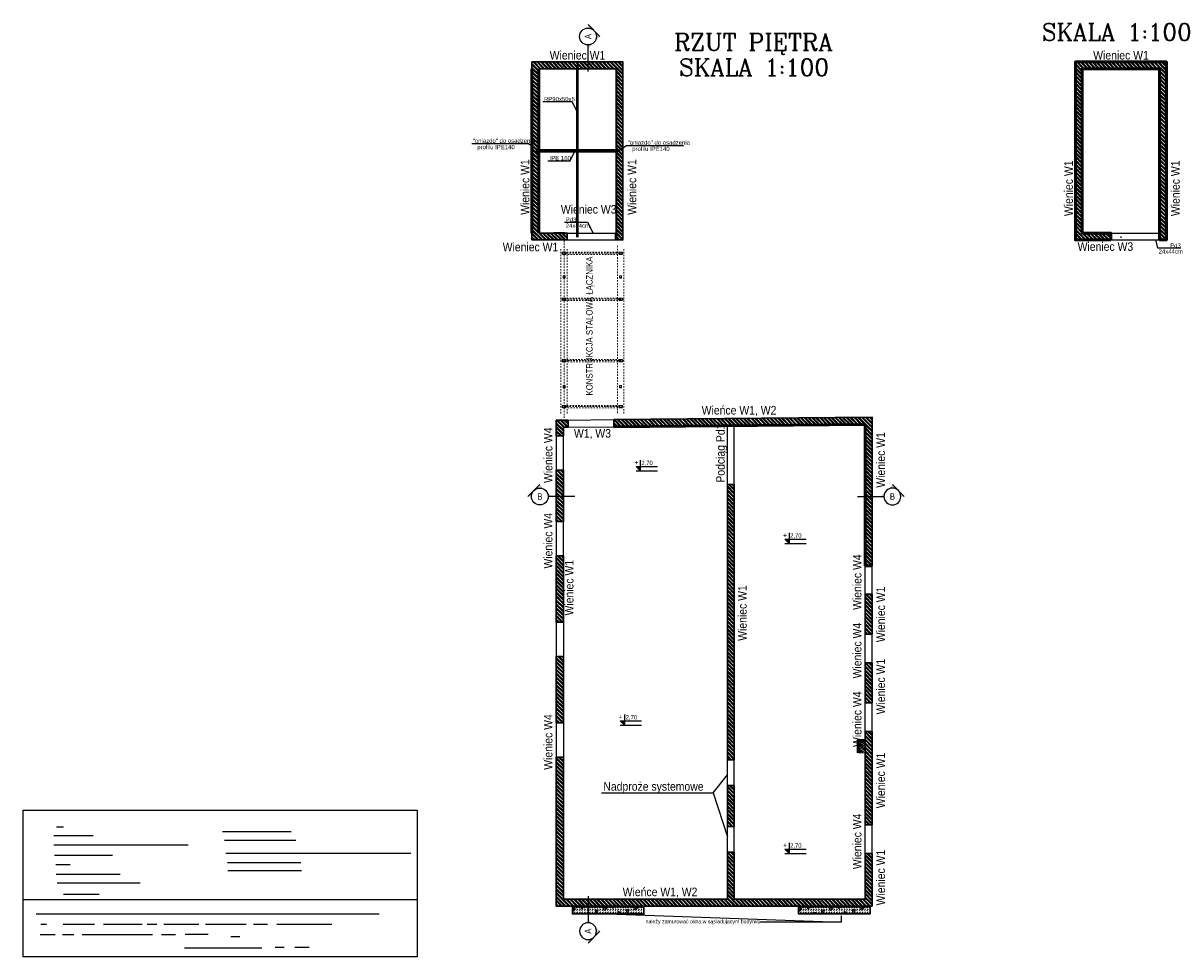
# Model space of a CAD drawing. Header units: millimetres. Extents: x -13852 to 21557, y -10038 to 8820.
# Tile 20 of 42: x 7928 to 11978, y -8214 to -4946. Entities that reach past the tile are written whole.
import ezdxf
from ezdxf import colors
from ezdxf.entities.mleader import LeaderData, LeaderLine
from ezdxf.enums import TextEntityAlignment as Align
from ezdxf.lldxf.tags import DXFTag
from ezdxf.math import Vec2, Vec3

# ---------------------------------------------------------------- set-up
doc = ezdxf.new("R2010")
doc.units = ezdxf.units.MM
doc.linetypes.add('3', pattern=[1, 0.5, -0.5])
doc.linetypes.add('DASHDOT', pattern=[1, 0.5, -0.25, 0, -0.25])
for name, color, linetype in [('1', 2, 'Continuous'), ('2', 6, 'DASH'), ('5-opis_slupy', 112, 'Continuous'), ('DIM', 243, 'Continuous'), ('ZBROJA_ZASIEG_PRETA', 3, 'Continuous')]:
    doc.layers.add(name, color=color, linetype=linetype)
for name, color, linetype, lineweight in [('A-ciekie', 161, 'Continuous', 9), ('A-konstrukcja-stal', 4, 'Continuous', 13), ('A-konstrukcja-żelbet', 130, 'Continuous', 30), ('A-kreskowanie', 253, 'Continuous', 0), ('A-opis', 130, 'Continuous', 9), ('A-wymiar', 177, 'Continuous', 0), ('A_SCIANA_ISTN', 253, 'Continuous', 25), ('A_SCIANA_PROJ_KONSTRUKCJA', 3, 'Continuous', 50), ('A_SCINAN_PROJ_DZIALOWA', 5, 'Continuous', 30), ('k_stal_osie', 1, 'DASHDOT', 9)]:
    doc.layers.add(name, color=color, linetype=linetype, lineweight=lineweight)
doc.styles.add('adam', font='arial.ttf', dxfattribs={"height": 15})
doc.styles.add('BIKWYM', font='BIKROMSW.SHX', dxfattribs={"width": 0.8})
doc.styles.add('NAGLOWKI', font='COMPLEX.shx')
doc.styles.get("Standard").update_dxf_attribs({"font": 'arial.ttf'})
tags = doc.linetypes.add('DASH', pattern=[15, 10, -5]).pattern_tags.tags
tags[6:7] = [DXFTag(74, 4), DXFTag(75, 0), DXFTag(340, '0'), DXFTag(46, 0.0), DXFTag(50, 0.0), DXFTag(44, 0.0), DXFTag(45, 0.0)]
tags[4:5] = [DXFTag(74, 4), DXFTag(75, 0), DXFTag(340, '0'), DXFTag(46, 0.0), DXFTag(50, 0.0), DXFTag(44, 0.0), DXFTag(45, 0.0)]
pattern_1 = [(315, (-24586.242, 5485.808), (6.735192, 6.735192), []), (315, (-24586.242, 5481.318), (6.735192, 6.735192), [])]
pattern_2 = [(315, (-24586.242, 5485.808), (6.735192, 6.735192), []), (315, (-24586.242, 5481.318), (6.735192, 6.735192), [])]

# ---------------------------------------------------------------- blocks, each defined once
blk = doc.blocks.new('kom_went_20x20')
at = {"layer": 'A-ciekie'}
for points in [[(-9.7, 10.3), (-9.7, -9.7), (10.3, -9.7), (10.3, 10.3), (-9.7, 10.3)], [(10.3, 10.3), (-9.7, -9.7)]]:
    blk.add_lwpolyline(points, dxfattribs=at)
blk.add_circle((0.3, 0.3), 7, dxfattribs=at)
blk = doc.blocks.new('kota ____')
blk.add_hatch(color=4).paths.add_polyline_path([(0, 20), (-19.7, 20), (0, 0)])
at = {"color": 4}
blk.add_line((-19.7, 0), (79.8, 0), dxfattribs=at)
blk.add_lwpolyline([(0, 49.6), (0, 0), (-19.7, 20), (79.8, 20)], dxfattribs=at)
at = {"color": 4, "width": 0.85}
blk.add_attdef('ZNAK', text='', height=20, dxfattribs=at).set_placement((-9.8, 26.9), align=Align.RIGHT)
blk.add_attdef('RZEDNA', (5.5, 26.9), '', height=20, dxfattribs=at)
blk = doc.blocks.new('przek1')
h = blk.add_hatch(color=73)
h.paths.add_polyline_path([(-57.2, 0), (-65.9, 0, 0.198912), (-71.9, 14.7)])
h.paths.add_polyline_path([(-71.9, 14.7, 0.198912), (-86.6, 20.8, 0.198912), (-101.3, 14.7), (-86.6, 29.4)])
h.paths.add_polyline_path([(-101.3, 14.7, 0.198912), (-107.4, 0), (-116, 0)])
at = {"color": 73}
blk.add_line((-86.6, 29.4), (-116, 0), dxfattribs=at)
at = {"color": 5}
blk.add_line((0, 0), (-65.9, 0), dxfattribs=at)
at = {"color": 73}
blk.add_circle((-86.6, 0), 20.8, dxfattribs=at)
at = {"color": 4, "width": 0.85}
blk.add_attdef('NR', text='', height=16, dxfattribs=at).set_placement((-86.6, -8), align=Align.CENTER)

msp = doc.modelspace()

# ---------------------------------------------------------------- hatches: boundary and pattern name
at = {"layer": 'A-kreskowanie', "lineweight": 5}
h = msp.add_hatch(dxfattribs=at)
h.set_pattern_fill('ANSI32', color=256, angle=270)
h.set_pattern_definition(pattern_1)
h.paths.add_polyline_path([(10026.198, -5081.332), (9708.198, -5081.332), (9708.198, -5704.332), (9831.358, -5704.332), (9831.358, -5680.332), (9732.198, -5680.332), (9732.198, -5105.332), (10002.198, -5105.332), (10002.198, -5680.332), (10002.198, -5704.332), (10026.198, -5704.332)])
h = msp.add_hatch(dxfattribs=at)
h.set_pattern_fill('ANSI32', color=256, angle=270)
h.set_pattern_definition([(315, (-22684.987, 5485.808), (6.735192, 6.735192), []), (315, (-22684.987, 5481.318), (6.735192, 6.735192), [])])
h.paths.add_polyline_path([(11927.453, -5081.332), (11609.453, -5081.332), (11609.453, -5704.332), (11732.613, -5704.332), (11732.613, -5680.332), (11633.453, -5680.332), (11633.453, -5105.332), (11903.453, -5105.332), (11903.453, -5680.332), (11903.453, -5704.332), (11927.453, -5704.332)])
h = msp.add_hatch(dxfattribs=at)
h.set_pattern_fill('ANSI32', color=256, angle=270)
h.set_pattern_definition(pattern_2)
h.paths.add_polyline_path([(9818.226, -6335.052), (9793.226, -6335.052), (9793.226, -6390.552), (9818.226, -6390.552), (9818.226, -6360.052)])
h = msp.add_hatch(dxfattribs=at)
h.set_pattern_fill('ANSI32', color=256, angle=270)
h.set_pattern_definition(pattern_2)
h.paths.add_polyline_path([(9834.226, -6335.052), (9818.226, -6335.052), (9818.226, -6360.052), (9834.226, -6360.052)])
h = msp.add_hatch(dxfattribs=at)
h.set_pattern_fill('ANSI32', color=256, angle=270)
h.set_pattern_definition([(315, (-24586.242, 5485.808), (6.735192, 6.735192), []), (315, (-24586.242, 5481.318), (6.735192, 6.735192), [])])
h.paths.add_polyline_path([(10873.226, -6844.968), (10898.226, -6844.968), (10898.226, -6324.563), (9994.051, -6333.398), (9994.129, -6358.403), (10873.397, -6349.81)])
h.paths.add_polyline_path([(10898.226, -6944.468), (10873.226, -6944.468), (10873.226, -6977.628), (10873.226, -7022.628), (10873.226, -7084.468), (10898.226, -7084.468)])
h = msp.add_hatch(dxfattribs=at)
h.set_pattern_fill('ANSI32', color=256, angle=270)
h.set_pattern_definition(pattern_2)
h.paths.add_polyline_path([(9818.226, -6510.552), (9793.226, -6510.552), (9793.226, -6689.844), (9818.226, -6689.844)])
h = msp.add_hatch(dxfattribs=at)
h.set_pattern_fill('ANSI32', color=256, angle=270)
h.set_pattern_definition(pattern_2)
h.paths.add_polyline_path([(10415.726, -6560.052), (10391.726, -6560.052), (10391.726, -6660.052), (10391.726, -7523.468), (10415.726, -7523.468)])
h = msp.add_hatch(dxfattribs=at)
h.set_pattern_fill('ANSI32', color=256, angle=270)
h.set_pattern_definition(pattern_2)
h.paths.add_polyline_path([(9817.726, -6809.844), (9793.726, -6809.844), (9793.226, -7042.052), (9818.226, -7042.052)])
h = msp.add_hatch(dxfattribs=at)
h.set_pattern_fill('ANSI32', color=256, angle=270)
h.set_pattern_definition(pattern_2)
h.paths.add_polyline_path([(9818.226, -7162.052), (9794.226, -7162.052), (9794.226, -7394.26), (9818.226, -7394.26)])
h = msp.add_hatch(dxfattribs=at)
h.set_pattern_fill('ANSI32', color=256, angle=270)
h.set_pattern_definition(pattern_2)
h.paths.add_polyline_path([(10898.226, -7184.468), (10873.226, -7184.468), (10873.226, -7324.468), (10898.226, -7324.468)])
h = msp.add_hatch(dxfattribs=at)
h.set_pattern_fill('ANSI32', color=256, angle=270)
h.set_pattern_definition(pattern_1)
h.paths.add_polyline_path([(10873.226, -7752.052), (10898.226, -7752.052), (10898.226, -7424.468), (10873.226, -7424.468)])
h.paths.add_polyline_path([(10898.226, -7852.052), (10873.226, -7852.052), (10873.226, -8012.052), (10415.726, -8012.052), (10415.726, -7847.052), (10391.726, -7847.052), (10391.726, -8012.052), (9818.226, -8012.052), (9818.226, -7514.26), (9794.226, -7514.26), (9794.226, -8036.052), (10898.226, -8036.052)])
h = msp.add_hatch(dxfattribs=at)
h.set_pattern_fill('ANSI32', color=256, angle=270)
h.set_pattern_definition(pattern_2)
h.paths.add_polyline_path([(10415.726, -7613.468), (10391.726, -7613.468), (10391.726, -7757.052), (10415.726, -7757.052)])
at = {"layer": 'A_SCINAN_PROJ_DZIALOWA', "lineweight": 9, "true_color": 0x27773c, "transparency": 33554610}
h = msp.add_hatch(dxfattribs=at)
h.set_pattern_fill('GAZOBETON S100 ISO 1J', color=97, pattern_type=2)
h.set_pattern_definition([(15, (-24530.455, 5522.181), (3.882286, 14.4888864), [1.46647, -13.53353]), (15, (-24528.659, 5523.977), (3.882286, 14.4888864), [1.46647, -13.53353]), (15, (-24531.112, 5524.634), (3.882286, 14.4888864), [1.46647, -13.53353]), (15, (-24529.316, 5526.43), (3.882286, 14.4888864), [1.46647, -13.53353]), (15, (-24531.77, 5527.088), (3.882286, 14.4888864), [1.46647, -13.53353]), (75, (-24532.149, 5525.671), (-10.6066007, 10.6066014), [1.46647, -13.53353]), (75, (-24531.492, 5523.218), (-10.6066007, 10.6066014), [1.46647, -13.53353]), (75, (-24529.696, 5525.014), (-10.6066007, 10.6066014), [1.46647, -13.53353]), (75, (-24529.038, 5522.56), (-10.6066007, 10.6066014), [1.46647, -13.53353]), (75, (-24527.242, 5524.357), (-10.6066007, 10.6066014), [1.46647, -13.53353]), (315, (-24531.492, 5523.218), (14.4888866, 3.882285), [1.46647, -13.53353]), (315, (-24532.149, 5525.671), (14.4888866, 3.882285), [1.46647, -13.53353]), (315, (-24529.696, 5525.014), (14.4888866, 3.882285), [1.46647, -13.53353]), (315, (-24527.9, 5526.81), (14.4888866, 3.882285), [1.46647, -13.53353]), (315, (-24530.353, 5527.467), (14.4888866, 3.882285), [1.46647, -13.53353]), (45, (-24529.3163, 5526.4305), (4e-16, 4.49012806), [3.175, -3.175])])
h.paths.add_polyline_path([(10873.226, -7453.468), (10847.226, -7453.468), (10847.226, -7499.468), (10853.226, -7499.468), (10853.226, -7459.468), (10873.226, -7459.468)])
h = msp.add_hatch(dxfattribs=at)
h.set_pattern_fill('GAZOBETON S100 ISO 1J', color=97, scale=2, pattern_type=2)
h.set_pattern_definition([(15, (-25322.94, 5517.932), (7.764572, 28.977773), [2.93294, -27.06706]), (15, (-25319.347, 5521.524), (7.764572, 28.977773), [2.93294, -27.06706]), (15, (-25324.254, 5522.838), (7.764572, 28.977773), [2.93294, -27.06706]), (15, (-25320.662, 5526.43), (7.764572, 28.977773), [2.93294, -27.06706]), (15, (-25325.57, 5527.745), (7.764572, 28.977773), [2.93294, -27.06706]), (75, (-25326.328, 5524.912), (-21.213201, 21.213203), [2.93294, -27.06706]), (75, (-25325.013, 5520.005), (-21.213201, 21.213203), [2.93294, -27.06706]), (75, (-25321.42, 5523.598), (-21.213201, 21.213203), [2.93294, -27.06706]), (75, (-25320.106, 5518.69), (-21.213201, 21.213203), [2.93294, -27.06706]), (75, (-25316.514, 5522.283), (-21.213201, 21.213203), [2.93294, -27.06706]), (315, (-25325.013, 5520.005), (28.977773, 7.76457), [2.93294, -27.06706]), (315, (-25326.328, 5524.912), (28.977773, 7.76457), [2.93294, -27.06706]), (315, (-25321.42, 5523.598), (28.977773, 7.76457), [2.93294, -27.06706]), (315, (-25317.83, 5527.19), (28.977773, 7.76457), [2.93294, -27.06706]), (315, (-25322.736, 5528.504), (28.977773, 7.76457), [2.93294, -27.06706]), (45, (-25320.662, 5526.4305), (9e-16, 8.9802561), [6.35, -6.35])])
h.paths.add_polyline_path([(10099.574, -8038.052), (9849.574, -8038.052), (9849.574, -8063.052), (10099.574, -8063.052)])
h = msp.add_hatch(dxfattribs=at)
h.set_pattern_fill('GAZOBETON S100 ISO 1J', color=97, scale=2, pattern_type=2)
h.set_pattern_definition([(15, (-24531.594, 5517.932), (7.764572, 28.977773), [2.93294, -27.06706]), (15, (-24528.001, 5521.524), (7.764572, 28.977773), [2.93294, -27.06706]), (15, (-24532.908, 5522.838), (7.764572, 28.977773), [2.93294, -27.06706]), (15, (-24529.316, 5526.43), (7.764572, 28.977773), [2.93294, -27.06706]), (15, (-24534.223, 5527.745), (7.764572, 28.977773), [2.93294, -27.06706]), (75, (-24534.982, 5524.912), (-21.213201, 21.213203), [2.93294, -27.06706]), (75, (-24533.667, 5520.005), (-21.213201, 21.213203), [2.93294, -27.06706]), (75, (-24530.075, 5523.598), (-21.213201, 21.213203), [2.93294, -27.06706]), (75, (-24528.76, 5518.69), (-21.213201, 21.213203), [2.93294, -27.06706]), (75, (-24525.168, 5522.283), (-21.213201, 21.213203), [2.93294, -27.06706]), (315, (-24533.667, 5520.005), (28.977773, 7.76457), [2.93294, -27.06706]), (315, (-24534.982, 5524.912), (28.977773, 7.76457), [2.93294, -27.06706]), (315, (-24530.075, 5523.598), (28.977773, 7.76457), [2.93294, -27.06706]), (315, (-24526.483, 5527.19), (28.977773, 7.76457), [2.93294, -27.06706]), (315, (-24531.39, 5528.504), (28.977773, 7.76457), [2.93294, -27.06706]), (45, (-24529.316, 5526.4305), (9e-16, 8.9802561), [6.35, -6.35])])
h.paths.add_polyline_path([(10890.92, -8038.052), (10640.92, -8038.052), (10640.92, -8063.052), (10890.92, -8063.052)])

# ---------------------------------------------------------------- linework, layer by layer
at = {"layer": '2'}
for p, q in [((9865.698, -5694.332), (9865.698, -5091.332)), ((9868.698, -5694.332), (9868.698, -5091.332)), ((9724.198, -5392.532), (10010.198, -5392.532)), ((9724.198, -5393.132), (10010.198, -5393.132))]:
    msp.add_line(p, q, dxfattribs=at)
at = {"layer": 'A-konstrukcja-stal', "linetype": '3', "lineweight": 9, "ltscale": 10}
for p, q in [((9809.358, -5736.332), (9809.358, -6315.136)), ((9831.358, -5736.332), (9831.358, -6315.136)), ((10007.358, -5725.192), (10007.358, -6313.214)), ((10029.358, -5736.332), (10029.358, -6313))]:
    msp.add_line(p, q, dxfattribs=at)
at = {"layer": 'A-konstrukcja-stal', "lineweight": 9, "ltscale": 10}
for points in [[(9814.358, -5747.932), (9814.358, -5753.932, 0.41421356), (9815.358, -5754.932), (9825.358, -5754.932, 0.41421356), (9826.358, -5753.932), (9826.358, -5747.932, 0.41421356), (9825.358, -5746.932), (9815.358, -5746.932, 0.41421356)], [(9814.858, -5747.932), (9814.858, -5753.932, 0.41421356), (9815.358, -5754.432), (9825.358, -5754.432, 0.41421356), (9825.858, -5753.932), (9825.858, -5747.932, 0.41421356), (9825.358, -5747.432), (9815.358, -5747.432, 0.41421356)], [(10012.358, -5747.932), (10012.358, -5753.932, 0.41421356), (10013.358, -5754.932), (10023.358, -5754.932, 0.41421356), (10024.358, -5753.932), (10024.358, -5747.932, 0.41421356), (10023.358, -5746.932), (10013.358, -5746.932, 0.41421356)], [(10012.858, -5747.932), (10012.858, -5753.932, 0.41421356), (10013.358, -5754.432), (10023.358, -5754.432, 0.41421356), (10023.858, -5753.932), (10023.858, -5747.932, 0.41421356), (10023.358, -5747.432), (10013.358, -5747.432, 0.41421356)], [(9823.858, -5830.179), (9823.858, -5837.179, -0.41421356), (9823.358, -5837.679), (9817.358, -5837.679, -0.41421356), (9816.858, -5837.179), (9816.858, -5830.179, -0.41421356), (9817.358, -5829.679), (9823.358, -5829.679, -0.41421356)], [(9823.458, -5830.179), (9823.458, -5837.179, -0.41421356), (9823.358, -5837.279), (9817.358, -5837.279, -0.41421356), (9817.258, -5837.179), (9817.258, -5830.179, -0.41421356), (9817.358, -5830.079), (9823.358, -5830.079, -0.41421356)], [(10014.858, -5830.179), (10014.858, -5837.179, 0.41421356), (10015.358, -5837.679), (10021.358, -5837.679, 0.41421356), (10021.858, -5837.179), (10021.858, -5830.179, 0.41421356), (10021.358, -5829.679), (10015.358, -5829.679, 0.41421356)], [(10015.258, -5830.179), (10015.258, -5837.179, 0.41421356), (10015.358, -5837.279), (10021.358, -5837.279, 0.41421356), (10021.458, -5837.179), (10021.458, -5830.179, 0.41421356), (10021.358, -5830.079), (10015.358, -5830.079, 0.41421356)], [(9814.358, -5908.832), (9814.358, -5914.832, 0.41421356), (9815.358, -5915.832), (9825.358, -5915.832, 0.41421356), (9826.358, -5914.832), (9826.358, -5908.832, 0.41421356), (9825.358, -5907.832), (9815.358, -5907.832, 0.41421356)], [(9814.858, -5908.832), (9814.858, -5914.832, 0.41421356), (9815.358, -5915.332), (9825.358, -5915.332, 0.41421356), (9825.858, -5914.832), (9825.858, -5908.832, 0.41421356), (9825.358, -5908.332), (9815.358, -5908.332, 0.41421356)], [(10012.358, -5908.832), (10012.358, -5914.832, 0.41421356), (10013.358, -5915.832), (10023.358, -5915.832, 0.41421356), (10024.358, -5914.832), (10024.358, -5908.832, 0.41421356), (10023.358, -5907.832), (10013.358, -5907.832, 0.41421356)], [(10012.858, -5908.832), (10012.858, -5914.832, 0.41421356), (10013.358, -5915.332), (10023.358, -5915.332, 0.41421356), (10023.858, -5914.832), (10023.858, -5908.832, 0.41421356), (10023.358, -5908.332), (10013.358, -5908.332, 0.41421356)], [(9814.358, -6123.832), (9814.358, -6129.832, 0.41421356), (9815.358, -6130.832), (9825.358, -6130.832, 0.41421356), (9826.358, -6129.832), (9826.358, -6123.832, 0.41421356), (9825.358, -6122.832), (9815.358, -6122.832, 0.41421356)], [(9814.858, -6123.832), (9814.858, -6129.832, 0.41421356), (9815.358, -6130.332), (9825.358, -6130.332, 0.41421356), (9825.858, -6129.832), (9825.858, -6123.832, 0.41421356), (9825.358, -6123.332), (9815.358, -6123.332, 0.41421356)], [(10012.358, -6123.832), (10012.358, -6129.832, 0.41421356), (10013.358, -6130.832), (10023.358, -6130.832, 0.41421356), (10024.358, -6129.832), (10024.358, -6123.832, 0.41421356), (10023.358, -6122.832), (10013.358, -6122.832, 0.41421356)], [(10012.858, -6123.832), (10012.858, -6129.832, 0.41421356), (10013.358, -6130.332), (10023.358, -6130.332, 0.41421356), (10023.858, -6129.832), (10023.858, -6123.832, 0.41421356), (10023.358, -6123.332), (10013.358, -6123.332, 0.41421356)], [(9823.858, -6221.289), (9823.858, -6214.289, 0.41421356), (9823.358, -6213.789), (9817.358, -6213.789, 0.41421356), (9816.858, -6214.289), (9816.858, -6221.289, 0.41421356), (9817.358, -6221.789), (9823.358, -6221.789, 0.41421356)], [(9823.458, -6221.289), (9823.458, -6214.289, 0.41421356), (9823.358, -6214.189), (9817.358, -6214.189, 0.41421356), (9817.258, -6214.289), (9817.258, -6221.289, 0.41421356), (9817.358, -6221.389), (9823.358, -6221.389, 0.41421356)], [(10014.858, -6221.289), (10014.858, -6214.289, -0.41421356), (10015.358, -6213.789), (10021.358, -6213.789, -0.41421356), (10021.858, -6214.289), (10021.858, -6221.289, -0.41421356), (10021.358, -6221.789), (10015.358, -6221.789, -0.41421356)], [(10015.258, -6221.289), (10015.258, -6214.289, -0.41421356), (10015.358, -6214.189), (10021.358, -6214.189, -0.41421356), (10021.458, -6214.289), (10021.458, -6221.289, -0.41421356), (10021.358, -6221.389), (10015.358, -6221.389, -0.41421356)], [(9814.358, -6284.732), (9814.358, -6290.732, 0.41421356), (9815.358, -6291.732), (9825.358, -6291.732, 0.41421356), (9826.358, -6290.732), (9826.358, -6284.732, 0.41421356), (9825.358, -6283.732), (9815.358, -6283.732, 0.41421356)], [(9814.858, -6284.732), (9814.858, -6290.732, 0.41421356), (9815.358, -6291.232), (9825.358, -6291.232, 0.41421356), (9825.858, -6290.732), (9825.858, -6284.732, 0.41421356), (9825.358, -6284.232), (9815.358, -6284.232, 0.41421356)], [(10012.358, -6284.732), (10012.358, -6290.732, 0.41421356), (10013.358, -6291.732), (10023.358, -6291.732, 0.41421356), (10024.358, -6290.732), (10024.358, -6284.732, 0.41421356), (10023.358, -6283.732), (10013.358, -6283.732, 0.41421356)], [(10012.858, -6284.732), (10012.858, -6290.732, 0.41421356), (10013.358, -6291.232), (10023.358, -6291.232, 0.41421356), (10023.858, -6290.732), (10023.858, -6284.732, 0.41421356), (10023.358, -6284.232), (10013.358, -6284.232, 0.41421356)]]:
    msp.add_lwpolyline(points, format="xyb", close=True, dxfattribs=at)
at = {"layer": 'A-konstrukcja-stal', "linetype": '3', "lineweight": 9, "ltscale": 10}
for points in [[(9820.358, -5746.932), (10018.358, -5746.932)], [(10018.358, -5754.932), (9820.358, -5754.932)], [(9820.358, -5907.832), (10018.358, -5907.832)], [(10018.358, -5915.832), (9820.358, -5915.832)], [(9820.358, -6122.832), (10018.358, -6122.832)], [(10018.358, -6130.832), (9820.358, -6130.832)], [(9820.358, -6283.732), (10018.358, -6283.732)], [(10018.358, -6291.732), (9820.358, -6291.732)]]:
    msp.add_lwpolyline(points, dxfattribs=at)
at = {"layer": 'A-konstrukcja-żelbet'}
for p, q in [((9865.198, -5694.332), (9865.198, -5091.332)), ((9869.198, -5694.332), (9869.198, -5091.332)), ((9724.198, -5389.632), (10010.198, -5389.632)), ((9724.198, -5396.032), (9724.198, -5389.632)), ((9724.198, -5396.032), (10010.198, -5396.032)), ((10010.198, -5396.032), (10010.198, -5389.632)), ((11766.453, -5694.332), (11770.453, -5694.332))]:
    msp.add_line(p, q, dxfattribs=at)
for points in [[(9831.358, -5704.332), (9708.198, -5704.332), (9708.198, -5081.332), (10026.198, -5081.332), (10026.198, -5704.332), (10002.198, -5704.332)], [(9831.358, -5704.332), (9831.358, -5680.332), (9732.198, -5680.332), (9732.198, -5105.332), (10002.198, -5105.332), (10002.198, -5680.332), (10002.198, -5680.332)], [(9818.226, -6390.552), (9818.226, -6360.111), (9834.226, -6359.955), (9834.226, -6335.052), (9793.226, -6335.052), (9793.226, -6390.552)], [(9994.051, -6333.398), (10898.226, -6324.563), (10898.226, -6844.968)], [(10873.234, -6844.968), (10873.234, -6349.807), (9994.067, -6358.403), (9994.051, -6333.402)], [(9818.226, -6390.552), (9793.226, -6390.552)], [(9793.226, -6689.844), (9793.226, -6510.552)], [(9818.226, -6510.552), (9793.226, -6510.552)], [(9818.226, -6689.844), (9818.226, -6510.552)], [(10391.726, -6560.052), (10391.726, -7523.468)], [(10391.726, -6560.052), (10391.726, -6680.052)], [(10415.726, -6560.052), (10391.726, -6560.052)], [(10415.726, -6560.052), (10415.726, -6704.052)], [(10415.726, -6560.052), (10415.726, -7523.468)], [(9818.226, -6689.844), (9793.226, -6689.844)], [(9793.226, -7042.052), (9793.226, -6809.844)], [(9793.226, -6809.844), (9818.226, -6809.844), (9818.226, -7042.052), (9793.226, -7042.052)], [(10873.226, -7084.468), (10873.226, -6944.468)], [(10873.226, -6944.468), (10898.226, -6944.468)], [(10898.226, -6944.468), (10898.226, -7084.468)], [(10873.226, -7084.468), (10898.226, -7084.468)], [(9793.226, -7394.26), (9793.226, -7162.052)], [(9818.226, -7162.052), (9793.226, -7162.052)], [(9818.226, -7162.052), (9818.226, -7394.26), (9793.226, -7394.26)], [(10873.226, -7184.468), (10873.226, -7324.468)], [(10873.226, -7184.468), (10898.226, -7184.468)], [(10898.226, -7184.468), (10898.226, -7324.468)], [(10873.226, -7324.468), (10898.226, -7324.468)], [(10873.226, -7424.468), (10873.226, -7752.052)], [(10873.226, -7424.468), (10898.226, -7424.468)], [(10898.226, -7424.468), (10898.226, -7752.052)], [(10898.226, -7852.052), (10898.226, -8036.052), (9793.226, -8036.052), (9793.226, -7514.26)], [(9818.226, -7514.26), (9793.226, -7514.26)], [(10391.726, -8012.052), (9818.226, -8012.052), (9818.226, -7514.26)], [(10415.726, -7523.468), (10415.726, -7523.468), (10391.726, -7523.468)], [(10391.726, -7613.468), (10391.726, -7757.052)], [(10415.726, -7613.468), (10391.726, -7613.468)], [(10415.726, -7613.468), (10415.726, -7757.052)], [(10415.726, -7757.052), (10391.726, -7757.052)], [(10873.226, -7752.052), (10898.226, -7752.052)], [(10391.726, -7847.052), (10391.726, -8012.052)], [(10415.726, -7847.052), (10391.726, -7847.052)], [(10415.726, -7847.052), (10415.726, -8012.052)], [(10873.226, -7852.052), (10873.226, -8012.052), (10415.726, -8012.052)], [(10873.226, -7852.052), (10898.226, -7852.052)]]:
    msp.add_lwpolyline(points, dxfattribs=at)
at = {"layer": 'A-opis', "lineweight": 9}
msp.add_lwpolyline([(10873.234, -6818.651), (10873.234, -6816.651), (10871.234, -6816.651), (10871.234, -6830.651), (10871.234, -6832.651), (10873.17, -6832.651), (10873.17, -6818.651)], dxfattribs=at)
at = {"layer": 'A_SCIANA_ISTN', "lineweight": 35}
for p, q in [((10002.198, -5105.332), (10002.198, -5680.332)), ((11903.453, -5105.332), (11903.453, -5680.332)), ((9823.358, -5680.332), (9784.731, -5680.332)), ((11724.613, -5680.332), (11685.986, -5680.332))]:
    msp.add_line(p, q, dxfattribs=at)
at = {"layer": 'A_SCIANA_ISTN'}
msp.add_line((11927.953, -5105.332), (11927.953, -5300.332), dxfattribs=at)
at = {"layer": 'A_SCIANA_PROJ_KONSTRUKCJA'}
for points in [[(11732.613, -5704.332), (11609.453, -5704.332), (11609.453, -5081.332), (11927.453, -5081.332), (11927.453, -5704.332), (11903.453, -5704.332)], [(9708.198, -5105.332), (9708.198, -5680.332)], [(9732.198, -5105.332), (9732.198, -5680.332)], [(11609.453, -5105.332), (11609.453, -5680.332)], [(11633.453, -5105.332), (11633.453, -5680.332)], [(11732.613, -5704.332), (11732.613, -5680.332), (11633.453, -5680.332), (11633.453, -5105.332), (11903.453, -5105.332), (11903.453, -5680.332), (11903.453, -5680.332)], [(10002.198, -5704.332), (10002.198, -5680.332)], [(11903.453, -5704.332), (11903.453, -5680.332)], [(9994.067, -6358.403), (10873.226, -6349.807), (10873.226, -6844.968)], [(10873.226, -6844.968), (10898.226, -6844.968)]]:
    msp.add_lwpolyline(points, dxfattribs=at)
at = {"layer": 'A_SCINAN_PROJ_DZIALOWA'}
for points in [[(10847.226, -7499.468), (10847.226, -7453.468), (10873.226, -7453.468)], [(10853.226, -7499.468), (10853.226, -7459.468), (10873.226, -7459.468)]]:
    msp.add_lwpolyline(points, dxfattribs=at)
for points in [[(10099.574, -8038.052), (9849.574, -8038.052), (9849.574, -8063.052), (10099.574, -8063.052)], [(10890.92, -8038.052), (10640.92, -8038.052), (10640.92, -8063.052), (10890.92, -8063.052)]]:
    msp.add_lwpolyline(points, close=True, dxfattribs=at)
at = {"layer": 'DIM', "ltscale": 1.4}
for p, q in [((11766.453, -5091.332), (11770.453, -5091.332)), ((9696.367, -5367.426), (9727.826, -5389.632)), ((10039.853, -5373.861), (10006.875, -5396.032))]:
    msp.add_line(p, q, dxfattribs=at)
at = {"layer": 'DIM'}
for p, q in [((9745.999, -5220.411), (9847.526, -5220.411)), ((9847.526, -5220.411), (9867.586, -5258.097)), ((9497.932, -5367.426), (9696.367, -5367.426)), ((10039.853, -5373.861), (10238.288, -5373.861)), ((9841.7, -5427), (9857.088, -5396.032)), ((9763.924, -5427), (9841.7, -5427)), ((9822.096, -5642.646), (9902.56, -5642.646)), ((9902.56, -5642.646), (9922.621, -5680.332)), ((9831.358, -5680.332), (10002.198, -5680.332)), ((9831.358, -5704.332), (10002.198, -5704.332)), ((11732.613, -5680.332), (11903.453, -5680.332)), ((11732.613, -5704.332), (11903.453, -5704.332)), ((11897.614, -5732.989), (11890.021, -5704.332)), ((11978.079, -5732.989), (11897.614, -5732.989)), ((9834.226, -6335.052), (9994.051, -6333.398)), ((10391.726, -6560.052), (10391.726, -6354.515)), ((10415.726, -6560.052), (10415.726, -6354.28)), ((9793.226, -6390.552), (9793.226, -6510.552)), ((9817.226, -6390.552), (9817.226, -6510.552)), ((9834.226, -6359.955), (9994.067, -6358.403)), ((9793.226, -6689.844), (9793.226, -6809.844)), ((9817.226, -6689.844), (9817.226, -6809.844)), ((10874.226, -6944.468), (10874.226, -6844.968)), ((10898.226, -6944.468), (10898.226, -6844.968)), ((9793.226, -7042.052), (9793.226, -7162.052)), ((9818.226, -7042.052), (9818.226, -7162.052)), ((10874.226, -7184.468), (10874.226, -7084.468)), ((10898.226, -7184.468), (10898.226, -7084.468)), ((10874.226, -7424.468), (10874.226, -7324.468)), ((10898.226, -7424.468), (10898.226, -7324.468)), ((9793.226, -7394.26), (9793.226, -7514.26)), ((9818.226, -7394.26), (9818.226, -7514.26)), ((10391.726, -7613.468), (10391.726, -7523.468)), ((10415.726, -7613.468), (10415.726, -7523.468)), ((10342.054, -7639.303), (10391.726, -7576.988)), ((9951.978, -7639.303), (10342.054, -7639.303)), ((10342.054, -7639.303), (10391.726, -7793.472)), ((10391.726, -7847.052), (10391.726, -7757.052)), ((10415.726, -7847.052), (10415.726, -7757.052)), ((10874.226, -7852.052), (10874.226, -7752.052)), ((10898.226, -7852.052), (10898.226, -7752.052))]:
    msp.add_line(p, q, dxfattribs=at)
at = {"layer": 'DIM', "ltscale": 1.4}
for points in [[(7928.242, -7700.694), (9306.514, -7700.694), (9306.514, -8213.597), (7928.242, -8213.597)], [(7928.242, -7700.694), (9306.514, -7700.694), (9306.514, -8013.597), (7928.242, -8013.597)]]:
    msp.add_lwpolyline(points, close=True, dxfattribs=at)
at = {"layer": 'k_stal_osie', "ltscale": 10}
for p, q in [((9820.358, -5686.268), (9820.358, -6327.832)), ((10026.358, -5750.932), (9812.158, -5750.932)), ((10029.358, -5911.832), (9809.358, -5911.832)), ((10029.358, -6126.832), (9809.358, -6126.832)), ((10026.358, -6287.732), (9812.158, -6287.732))]:
    msp.add_line(p, q, dxfattribs=at)
at = {"layer": 'ZBROJA_ZASIEG_PRETA', "ltscale": 1.4}
for p, q in [((8045.422, -7758.912), (8069.422, -7758.912)), ((8625.888, -7775.194), (8865.888, -7775.194)), ((8035.273, -7788.822), (8173.273, -7788.822)), ((8632.535, -7804.63), (8882.535, -7804.63)), ((8035.273, -7821.107), (8505.273, -7821.107)), ((8637.283, -7851.157), (9284.283, -7851.157)), ((8038.122, -7857.189), (8241.122, -7857.189)), ((8042.87, -7890.423), (8092.87, -7890.423)), ((8642.98, -7883.441), (8899.98, -7883.441)), ((8043.819, -7923.657), (8267.819, -7923.657)), ((8643.929, -7911.927), (8901.929, -7911.927)), ((8047.617, -7954.042), (8337.617, -7954.042)), ((8069.839, -7994.537), (8193.839, -7994.537)), ((7973.715, -8063.5), (9173.715, -8063.5)), ((7990.114, -8099.618), (8010.114, -8099.618)), ((8067.875, -8099.618), (8177.875, -8099.618)), ((8208.785, -8099.618), (8344.785, -8099.618)), ((8361.571, -8099.618), (8395.571, -8099.618)), ((8420.444, -8099.618), (8542.444, -8099.618)), ((8565.813, -8099.618), (8707.813, -8099.618)), ((8734.539, -8099.618), (8783.539, -8099.618)), ((8815.776, -8099.618), (9007.776, -8099.618)), ((7987.327, -8135.491), (8040.327, -8135.491)), ((8065.785, -8135.491), (8105.785, -8135.491)), ((8134.803, -8135.491), (8380.803, -8135.491)), ((8411.717, -8135.491), (8460.717, -8135.491)), ((8495.217, -8134.122), (8575.217, -8134.122)), ((8654.458, -8142.376), (8686.458, -8142.376)), ((8809.502, -8179.115), (8841.502, -8179.115)), ((8878.221, -8179.966), (8928.221, -8179.966)), ((8493.01, -8181.528), (8763.01, -8181.528))]:
    msp.add_line(p, q, dxfattribs=at)

# ---------------------------------------------------------------- block references
ref = msp.add_blockref('przek1', (9904.252, -5115.112), dxfattribs=dict(xscale=1.416305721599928, yscale=1.416305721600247, zscale=1.4163057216, rotation=270.0000000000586))
ref.add_attrib('NR', 'A', dxfattribs={"color": 4, "height": 22.661, "rotation": 90, "width": 0.85}).set_placement((9915.675, -4992.396), align=Align.CENTER)
ref = msp.add_blockref('kota ____', (10087.008, -6512.298), dxfattribs=dict(xscale=0.75, yscale=0.75, zscale=0.75))
ref.add_attrib('RZEDNA', '2,70', (10091.111, -6492.139), dxfattribs={"color": 4, "height": 15, "width": 0.85})
ref.add_attrib('ZNAK', '+', dxfattribs={"color": 4, "height": 16.5, "width": 0.85}).set_placement((10079.638, -6492.139), align=Align.RIGHT)
at = {"xscale": 1.416305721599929, "yscale": 1.416305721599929, "zscale": 1.416305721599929, "rotation": 359.9999999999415}
msp.add_blockref('przek1', (9858.526, -6602.451), dxfattribs=at).add_auto_attribs({'NR': 'B'})
ref = msp.add_blockref('przek1', (10846.411, -6602.451), dxfattribs=dict(xscale=-1.416305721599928, yscale=1.416305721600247, zscale=1.4163057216, rotation=359.9999999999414))
ref.add_attrib('NR', 'B', dxfattribs={"color": 4, "height": 22.661, "width": 0.85}).set_placement((10969.127, -6613.781), align=Align.CENTER)
ref = msp.add_blockref('kota ____', (10607.327, -6766.511), dxfattribs=dict(xscale=0.75, yscale=0.75, zscale=0.75))
ref.add_attrib('RZEDNA', '2,70', (10611.431, -6746.352), dxfattribs={"color": 4, "height": 15, "width": 0.85})
ref.add_attrib('ZNAK', '+', dxfattribs={"color": 4, "height": 16.5, "width": 0.85}).set_placement((10599.957, -6746.352), align=Align.RIGHT)
ref = msp.add_blockref('kota ____', (10032.003, -7402.787), dxfattribs=dict(xscale=0.75, yscale=0.75, zscale=0.75))
ref.add_attrib('RZEDNA', '2,70', (10036.106, -7382.629), dxfattribs={"color": 4, "height": 15, "width": 0.85})
ref.add_attrib('ZNAK', '+', dxfattribs={"color": 4, "height": 16.5, "width": 0.85}).set_placement((10024.632, -7382.629), align=Align.RIGHT)
ref = msp.add_blockref('kota ____', (10607.327, -7851.748), dxfattribs=dict(xscale=0.75, yscale=0.75, zscale=0.75))
ref.add_attrib('RZEDNA', '2,70', (10611.431, -7831.59), dxfattribs={"color": 4, "height": 15, "width": 0.85})
ref.add_attrib('ZNAK', '+', dxfattribs={"color": 4, "height": 16.5, "width": 0.85}).set_placement((10599.957, -7831.59), align=Align.RIGHT)
ref = msp.add_blockref('przek1', (9904.252, -8000.9), dxfattribs=dict(xscale=-1.416305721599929, yscale=1.416305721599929, zscale=1.416305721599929, rotation=270.0000000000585))
ref.add_attrib('NR', 'A', dxfattribs={"color": 4, "height": 22.661, "rotation": 90, "width": 0.85}).set_placement((9915.675, -8123.616), align=Align.CENTER)
at = {"layer": 'A-wymiar'}
msp.add_blockref('kom_went_20x20', (10862.934, -7469.761), dxfattribs=at)
at = {"layer": 'A_SCINAN_PROJ_DZIALOWA'}
msp.add_blockref('kom_went_20x20', (10862.934, -7489.761), dxfattribs=at)

# ---------------------------------------------------------------- texts
at = {"layer": '1', "style": 'NAGLOWKI'}
for s, p in [('RZUT PIĘTRA', (10205.308, -5041.657)), ('SKALA 1:100', (11491.692, -5006.713)), ('SKALA 1:100', (10222.96, -5130.062))]:
    msp.add_text(s, height=60, dxfattribs=at).set_placement(p)
at = {"layer": '5-opis_slupy', "style": 'adam', "width": 0.87}
for s, height, p in [('Wieniec W1', 30, (9770.251, -5072.959)), ('Wieniec W1', 30, (11671.506, -5072.959)), ('RP90x50x5', 15, (9750.342, -5218.957)), ('"gniazdo" do osadzenia', 15, (9501.072, -5364.769)), ('profilu IPE140', 15, (9516.756, -5386.727)), ('"gniazdo" do osadzenia', 15, (10042.993, -5371.203)), ('profilu IPE140', 15, (10058.677, -5393.162)), ('IPE 160', 15, (9770.004, -5425.546)), ('Wieniec W3', 30, (9809.271, -5612.267)), ('Pd3', 15, (9826.439, -5641.192)), ('24x44cm', 15, (9826.439, -5661.93)), ('Wieniec W1', 30, (9605.769, -5744.088)), ('Wieniec W3', 30, (11616.969, -5742.575)), ('24x44cm', 15, (11900.403, -5752.274)), ('Pd3', 15, (11940.719, -5731.536)), ('Wieńce W1, W2', 30, (10301.911, -6315.389)), ('W1, W3', 30, (9854.983, -6396.318)), ('Nadproże systemowe', 30, (9957.896, -7632.01)), ('Wieńce W1, W2', 30, (10025.569, -8001.28))]:
    msp.add_text(s, height=height, dxfattribs=at).set_placement(p)
for s, height, p in [('Wieniec W1', 30, (9699.058, -5616.637)), ('Wieniec W1', 30, (10072.948, -5616.637)), ('Wieniec W1', 30, (11600.313, -5620.968)), ('Wieniec W1', 30, (11974.203, -5620.968)), ('KONSTRUKCJA STALOWA ŁĄCZNIKA', 22.5, (9920.236, -6248.807)), ('Podciąg Pd1', 30, (10382.538, -6553.918)), ('Wieniec W1', 30, (10943.248, -6571.534)), ('Wieniec W4', 30, (9779.746, -6854.459)), ('Wieniec W1', 30, (9853.404, -7018.757)), ('Wieniec W4', 30, (10860.746, -6999.333)), ('Wieniec W1', 30, (10459.295, -7107.487)), ('Wieniec W1', 30, (10943.248, -7112.343)), ('Wieniec W4', 30, (10860.746, -7239.083)), ('Wieniec W1', 30, (10943.248, -7364.84)), ('Wieniec W4', 30, (10860.746, -7479.083)), ('Wieniec W4', 30, (9779.746, -7558.875)), ('Wieniec W1', 30, (10943.248, -7693.411)), ('Wieniec W4', 30, (10860.746, -7906.667)), ('Wieniec W1', 30, (10943.248, -8033.311))]:
    msp.add_text(s, height=height, rotation=90, dxfattribs=at).set_placement(p)
at = {"layer": 'A-konstrukcja-żelbet', "style": 'adam', "width": 0.87}
msp.add_text('Wieniec W4', height=30, rotation=90, dxfattribs=at).set_placement((9779.746, -6555.167))
at = {"layer": 'A-opis', "lineweight": 9, "char_height": 10, "attachment_point": 5, "style": 'BIKWYM'}
for insert in [(10863.226, -7469.468), (10863.226, -7489.468)]:
    msp.add_mtext_dynamic_manual_height_columns('0', width=12.71107, gutter_width=12.5, heights=[0], dxfattribs=dict(at, insert=insert))

# ---------------------------------------------------------------- leaders
at = {"layer": 'A-opis', "lineweight": 9}
ml = msp.add_multileader_mtext('Standard', dxfattribs=at)
ml.set_content('należy zamurować okna w sąsiadujacym budynku', color=256)
ml.set_leader_properties()
ml.build(insert=Vec2(0, 0))
ml.multileader.update_dxf_attribs({"dogleg_length": 137.528, "arrow_head_size": 8})
ctx = ml.context
ctx.base_point, ctx.char_height, ctx.arrow_head_size, ctx.plane_origin = Vec3(10103.439, -8091.671), 13, 8, Vec3(10072.961, -8143.594)
notes = []
notes.append((ctx, [(1, (1, 1, 0), (10789.56, -8091.671), (-1, 0), 282.863, [(0, [(9965.911, -8063.052)], 0, []), (1, [(10789.56, -8063.052)], 0, [])])]))
ctx.mtext.insert, ctx.mtext.flow_direction = Vec3(10105.439, -8083.224), 5
for ctx, leaders in notes:
    for number, flags, end, landing, length, lines in leaders:
        leader = LeaderData()
        leader.index, (leader.has_last_leader_line, leader.has_dogleg_vector, leader.attachment_direction) = number, flags
        leader.last_leader_point, leader.dogleg_vector, leader.dogleg_length = Vec3(end), Vec3(landing), length
        for number, points, colour, breaks in lines:
            line = LeaderLine()
            line.index, line.vertices, line.color, line.breaks = number, Vec3.list(points), colors.encode_raw_color(colour), breaks
            leader.lines.append(line)
        ctx.leaders.append(leader)

doc.saveas('drawing.dxf')
